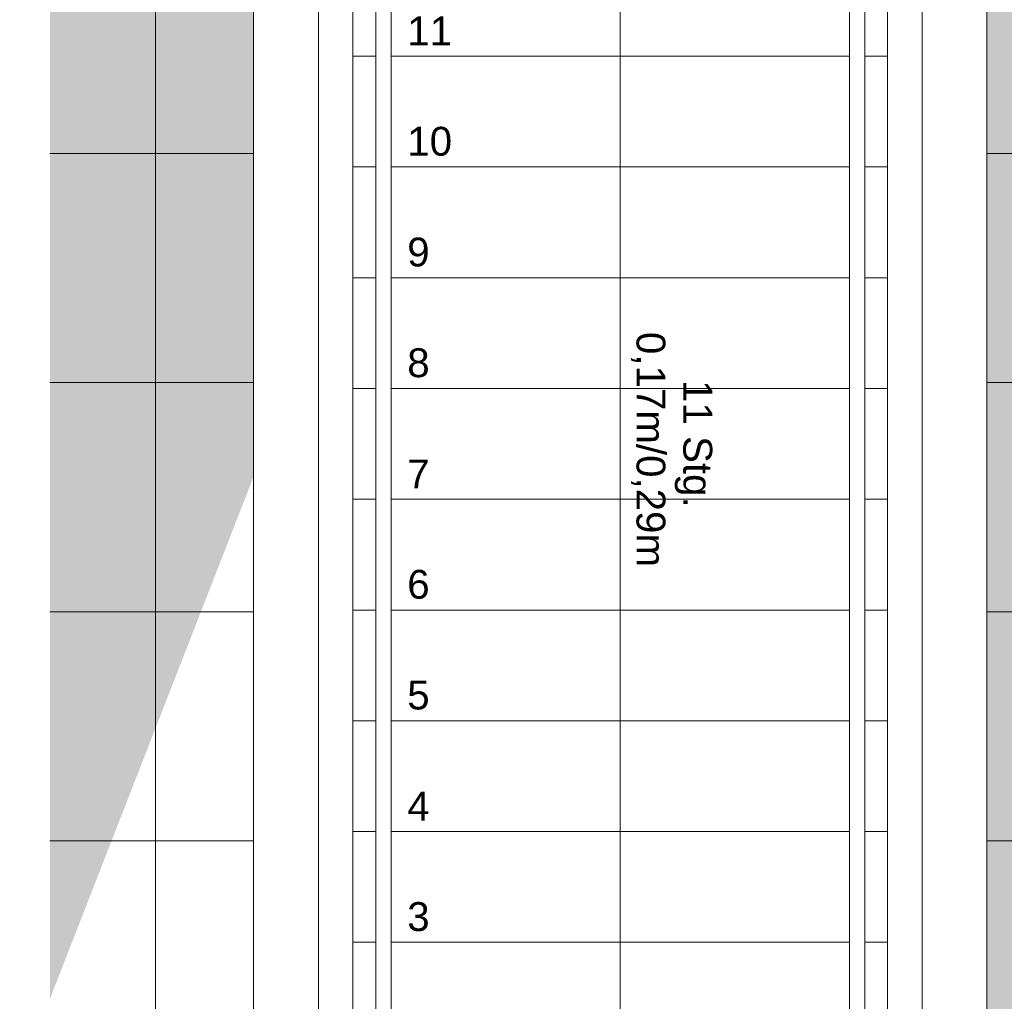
# Model space of a CAD drawing. Header units: metres. Extents: x -180 to 4, y -47 to 4.
# Tile 184 of 256: x -74.15 to -71.58, y -31.16 to -28.59. Entities that reach past the tile are written whole.
import ezdxf

# ---------------------------------------------------------------- set-up
doc = ezdxf.new("R2010")
doc.units = ezdxf.units.M
doc.header["$LTSCALE"] = 0.05
doc.header["$PDMODE"] = 1
doc.header["$PDSIZE"] = -2
for name, pattern in [('9201', [3, 2, -1]), ('Dash Style-1', [1.999894, 0.999947, -0.999947]), ('ISO-02 Strichlinie', [3.81, 3.048, -0.762]), ('Linienart-1', [2.116328, 1.058164, -1.058164])]:
    doc.linetypes.add(name, pattern=pattern)
doc.layers.get('0').update_dxf_attribs({"lineweight": 25})
for name, color, linetype, lineweight, true_color in [('30 -35 Decken- 11 Bodendurchbruch', 7, 'Continuous', 15, 0x599559), ('30 -35 Decken- 2.2 Treppen Außen', 7, 'Continuous', 9, 0x009999), ('30 -36 Dächer- 3 Dachbeläge', 7, 'Continuous', 15, 0x9999ff), ('70 -72 Beschriftung- 7 Detailverweise', 7, 'Continuous', 9, 0x00dd00), ('70 -76 Bemaßung- 2 Allgemein', 7, 'Continuous', 5, 0x6666cc)]:
    doc.layers.add(name, color=color, linetype=linetype, lineweight=lineweight, true_color=true_color)
doc.layers.add('60- 61 allgemeine Ausstattung- 4 Terrassen', color=7, linetype='Continuous', lineweight=9)
doc.layers.add('Keine', color=7, linetype='Continuous', lineweight=9)
doc.styles.add('Arial', font='arial.ttf')
doc.dimstyles.new('k+k_klein', dxfattribs={"dimtxt": 0.075516, "dimasz": 0.05302, "dimexe": 0.05, "dimexo": 0.15, "dimgap": 0.005, "dimtad": 1, "dimdec": 3, "dimtxsty": 'Arial', "dimblk": 'VW_SLASH-2', "dimblk1": 'VW_SLASH-2', "dimblk2": 'VW_SLASH-2', "dimcen": 0, "dimdle": 0.025, "dimadec": 3, "dimazin": 0, "dimtfac": 0.75, "dimtdec": 3, "dimtix": 1, "dimtmove": 0, "dimatfit": 0, "dimldrblk": 'VW_FILLEDARROW', "dimfxl": 0.1, "dimfxlon": 1, "dimfrac": 2, "dimtolj": 1, "dimarcsym": 0})

# ---------------------------------------------------------------- blocks, each defined once
blk = doc.blocks.new('Gruppe-365')
at = {"color": 255, "lineweight": 9}
blk.add_wipeout([(-29.2882, -0.277), (-29.2882, -0.732), (-33.136, -0.732), (-33.136, -11.472), (-29.2882, -11.472), (-29.2882, -25.8641), (-49.636, -25.8641), (-49.636, -30.912), (-29.2882, -30.912), (-29.2882, -31.367), (-50.091, -31.367), (-50.091, -20.117), (-74.501, -20.117), (-74.501, -31.367), (-74.6216, -31.367), (-74.6216, -13.7471), (-51.971, -13.7471), (-51.971, -10.572), (-50.206, -10.572), (-50.206, -8.842), (-51.131, -8.842), (-51.131, -6.592), (-50.206, -6.592), (-50.206, -0.732), (-74.6216, -0.732), (-74.6216, -0.277), (-49.751, -0.277), (-49.751, -11.527), (-33.591, -11.527), (-33.591, -0.277)], dxfattribs=at).dxf.layer = '30 -36 Dächer- 3 Dachbeläge'
blk = doc.blocks.new('Gruppe-1384')
at = {"layer": '60- 61 allgemeine Ausstattung- 4 Terrassen', "linetype": 'Continuous', "lineweight": 0, "transparency": 33554470}
blk.add_hatch(color=7, dxfattribs=at).paths.add_polyline_path([(-70.18586803, -23.19363476), (-70.18586803, -20.54404198), (-71.62099996, -20.54404198), (-71.62099996, -31.58904198), (-70.60684054, -29.2611696), (-70.60684054, -26.01695237)])
at = {"layer": '60- 61 allgemeine Ausstattung- 4 Terrassen', "linetype": 'Continuous', "lineweight": 9, "transparency": 33554534}
h = blk.add_hatch(dxfattribs=at)
h.set_pattern_fill('Platte 60_60 SRF-2', style=0, pattern_type=2)
h.set_pattern_definition([(90, (-69.5985, -37.34404), (-0.6, 7e-17), []), (0, (-69.5985, -37.34404), (0, 0.6), [])])
h.paths.add_polyline_path([(-71.62099996, -31.58904198), (-73.54099996, -31.58904198), (-73.54099996, -27.91704198), (-74.07399996, -27.91704198), (-74.07399996, -31.79405198), (-74.92599996, -31.79405198), (-74.92599996, -37.35704198), (-75.37999996, -37.35704198), (-75.37999996, -39.23704198), (-74.92599996, -39.23704198), (-74.92599996, -39.70204198), (-49.66599996, -39.70204198), (-49.66599996, -31.79405198), (-50.5179853, -31.79405198), (-50.5179853, -27.95704198), (-69.22599996, -27.95704198), (-69.22599996, -27.69210308), (-71.62099996, -27.69454198)])
h.paths.add_polyline_path([(-69.59849996, -37.34404198), (-69.59849996, -29.54404198), (-63.59849996, -29.54404198), (-63.59849996, -37.34404198)])
blk = doc.blocks.new('Gruppe-1709')
at = {"color": 255, "lineweight": 5}
blk.add_wipeout([(-71.881, -31.299), (-71.881, -31.009), (-73.281, -31.009), (-73.281, -31.299)], dxfattribs=at).dxf.layer = '30 -35 Decken- 2.2 Treppen Außen'
blk.add_wipeout([(-71.881, -31.009), (-71.881, -30.719), (-73.281, -30.719), (-73.281, -31.009)], dxfattribs=at).dxf.layer = '30 -35 Decken- 2.2 Treppen Außen'
blk.add_wipeout([(-71.881, -30.719), (-71.881, -30.429), (-73.281, -30.429), (-73.281, -30.719)], dxfattribs=at).dxf.layer = '30 -35 Decken- 2.2 Treppen Außen'
blk.add_wipeout([(-71.881, -30.429), (-71.881, -30.139), (-73.281, -30.139), (-73.281, -30.429)], dxfattribs=at).dxf.layer = '30 -35 Decken- 2.2 Treppen Außen'
blk.add_wipeout([(-71.881, -30.139), (-71.881, -29.849), (-73.281, -29.849), (-73.281, -30.139)], dxfattribs=at).dxf.layer = '30 -35 Decken- 2.2 Treppen Außen'
blk.add_wipeout([(-71.881, -29.849), (-71.881, -29.559), (-73.281, -29.559), (-73.281, -29.849)], dxfattribs=at).dxf.layer = '30 -35 Decken- 2.2 Treppen Außen'
blk.add_wipeout([(-71.881, -29.559), (-71.881, -29.269), (-73.281, -29.269), (-73.281, -29.559)], dxfattribs=at).dxf.layer = '30 -35 Decken- 2.2 Treppen Außen'
blk.add_wipeout([(-71.881, -29.269), (-71.881, -28.979), (-73.281, -28.979), (-73.281, -29.269)], dxfattribs=at).dxf.layer = '30 -35 Decken- 2.2 Treppen Außen'
blk.add_wipeout([(-71.881, -28.979), (-71.881, -28.689), (-73.281, -28.689), (-73.281, -28.979)], dxfattribs=at).dxf.layer = '30 -35 Decken- 2.2 Treppen Außen'
blk = doc.blocks.new('Gruppe-1710')
at = {"color": 255, "lineweight": 5}
blk.add_wipeout([(-71.881, -28.689), (-71.881, -26.315), (-73.281, -26.315), (-73.281, -28.689)], dxfattribs=at).dxf.layer = '30 -35 Decken- 2.2 Treppen Außen'
blk = doc.blocks.new('Gruppe-1712')
at = {"layer": '30 -35 Decken- 2.2 Treppen Außen'}
for p, q in [((-71.881, -28.979), (-73.281, -28.979)), ((-71.881, -29.269), (-73.281, -29.269)), ((-71.881, -29.559), (-73.281, -29.559)), ((-71.881, -29.849), (-73.281, -29.849)), ((-71.881, -30.139), (-73.281, -30.139)), ((-71.881, -30.429), (-73.281, -30.429)), ((-71.881, -30.719), (-73.281, -30.719)), ((-71.881, -31.009), (-73.281, -31.009))]:
    blk.add_line(p, q, dxfattribs=at)
at = {"layer": '30 -35 Decken- 2.2 Treppen Außen', "flags": 128}
for points in [[(-73.281, -28.979), (-73.281, -28.689)], [(-71.881, -28.979), (-71.881, -28.689)], [(-73.281, -29.269), (-73.281, -28.979)], [(-71.881, -29.269), (-71.881, -28.979)], [(-73.281, -29.559), (-73.281, -29.269)], [(-71.881, -29.559), (-71.881, -29.269)], [(-73.281, -29.849), (-73.281, -29.559)], [(-71.881, -29.849), (-71.881, -29.559)], [(-73.281, -30.139), (-73.281, -29.849)], [(-71.881, -30.139), (-71.881, -29.849)], [(-73.281, -30.429), (-73.281, -30.139)], [(-71.881, -30.429), (-71.881, -30.139)], [(-73.281, -30.719), (-73.281, -30.429)], [(-71.881, -30.719), (-71.881, -30.429)], [(-73.281, -31.009), (-73.281, -30.719)], [(-71.881, -31.009), (-71.881, -30.719)], [(-73.281, -31.299), (-73.281, -31.009)], [(-71.881, -31.299), (-71.881, -31.009)]]:
    blk.add_lwpolyline(points, dxfattribs=at)
blk = doc.blocks.new('Gruppe-1713')
at = {"layer": '30 -35 Decken- 2.2 Treppen Außen'}
blk.add_line((-71.881, -28.689), (-73.281, -28.689), dxfattribs=at)
at = {"layer": '30 -35 Decken- 2.2 Treppen Außen', "flags": 128}
for points in [[(-73.281, -28.689), (-73.281, -26.315)], [(-71.881, -28.689), (-71.881, -26.315)]]:
    blk.add_lwpolyline(points, dxfattribs=at)
blk = doc.blocks.new('Gruppe-1715')
at = {"layer": '30 -35 Decken- 2.2 Treppen Außen', "flags": 128}
blk.add_lwpolyline([(-72.581, -31.589), (-72.581, -23.415)], dxfattribs=at)
blk = doc.blocks.new('Gruppe-1716')
at = {"color": 255}
for points in [[(-73.541, -23.415), (-73.541, -31.589), (-73.281, -31.589), (-73.281, -23.415)], [(-71.881, -23.415), (-71.881, -31.589), (-71.621, -31.589), (-71.621, -23.415)]]:
    blk.add_wipeout(points, dxfattribs=at).dxf.layer = '30 -35 Decken- 2.2 Treppen Außen'
at = {"layer": '30 -35 Decken- 2.2 Treppen Außen', "flags": 128}
for points in [[(-73.541, -23.415), (-73.541, -31.589), (-73.281, -31.589), (-73.281, -23.415)], [(-71.881, -23.415), (-71.881, -31.589), (-71.621, -31.589), (-71.621, -23.415)]]:
    blk.add_lwpolyline(points, close=True, dxfattribs=at)
blk = doc.blocks.new('Gruppe-1717')
at = {"color": 255}
blk.add_wipeout([(-73.181, -31.589), (-73.181, -23.415), (-73.221, -23.415), (-73.221, -31.589)], dxfattribs=at).dxf.layer = '30 -35 Decken- 2.2 Treppen Außen'
at = {"layer": '30 -35 Decken- 2.2 Treppen Außen', "flags": 128}
blk.add_lwpolyline([(-73.181, -31.589), (-73.181, -23.415), (-73.221, -23.415), (-73.221, -31.589)], close=True, dxfattribs=at)
blk = doc.blocks.new('Gruppe-1718')
at = {"color": 255}
blk.add_wipeout([(-73.281, -31.589), (-73.281, -23.415), (-73.371, -23.415), (-73.371, -31.589)], dxfattribs=at).dxf.layer = '30 -35 Decken- 2.2 Treppen Außen'
at = {"layer": '30 -35 Decken- 2.2 Treppen Außen', "flags": 128}
blk.add_lwpolyline([(-73.281, -31.589), (-73.281, -23.415), (-73.371, -23.415), (-73.371, -31.589)], close=True, dxfattribs=at)
blk = doc.blocks.new('Gruppe-1719')
at = {"color": 255}
blk.add_wipeout([(-71.981, -31.589), (-71.981, -23.415), (-71.941, -23.415), (-71.941, -31.589)], dxfattribs=at).dxf.layer = '30 -35 Decken- 2.2 Treppen Außen'
at = {"layer": '30 -35 Decken- 2.2 Treppen Außen', "flags": 128}
blk.add_lwpolyline([(-71.981, -31.589), (-71.981, -23.415), (-71.941, -23.415), (-71.941, -31.589)], close=True, dxfattribs=at)
blk = doc.blocks.new('Gruppe-1720')
at = {"color": 255}
blk.add_wipeout([(-71.881, -31.589), (-71.881, -23.415), (-71.791, -23.415), (-71.791, -31.589)], dxfattribs=at).dxf.layer = '30 -35 Decken- 2.2 Treppen Außen'
at = {"layer": '30 -35 Decken- 2.2 Treppen Außen', "flags": 128}
blk.add_lwpolyline([(-71.881, -31.589), (-71.881, -23.415), (-71.791, -23.415), (-71.791, -31.589)], close=True, dxfattribs=at)
blk = doc.blocks.new('Gruppe-1721')
at = {"layer": '30 -35 Decken- 2.2 Treppen Außen', "insert": (-72.5525, -29.704), "char_height": 0.075516, "attachment_point": 8, "rotation": 270.001, "line_spacing_factor": 0.973705, "style": 'Arial'}
blk.add_mtext('11 Stg.\\P 0,17m/0,29m', dxfattribs=at)
blk = doc.blocks.new('Gruppe-1723')
at = {"layer": '30 -35 Decken- 2.2 Treppen Außen', "attachment_point": 9, "rotation": 0.001, "line_spacing_factor": 0.973705, "style": 'Arial'}
for s, insert, char_height in [('11', (-73.0212, -28.6605), 0.07552), ('10', (-73.0212, -28.9505), 0.07552), ('9', (-73.08, -29.2405), 0.0755), ('8', (-73.08, -29.5305), 0.0755), ('7', (-73.08, -29.8205), 0.0755), ('6', (-73.08, -30.1105), 0.0755), ('5', (-73.08, -30.4005), 0.0755), ('4', (-73.08, -30.6905), 0.0755), ('3', (-73.08, -30.9805), 0.0755)]:
    blk.add_mtext(s, dxfattribs=dict(at, insert=insert, char_height=char_height))
blk = doc.blocks.new('Gruppe-1724')
at = {"layer": '30 -35 Decken- 2.2 Treppen Außen'}
blk.add_blockref('Gruppe-1709', (0, 0), dxfattribs=at)
blk.add_blockref('Gruppe-1710', (0, 0), dxfattribs=at)
for name in ['Gruppe-1715', 'Gruppe-1713', 'Gruppe-1712']:
    blk.add_blockref(name, (0, 0), dxfattribs=at)
blk.add_blockref('Gruppe-1716', (0, 0), dxfattribs=at)
for name in ['Gruppe-1723', 'Gruppe-1718', 'Gruppe-1717', 'Gruppe-1719', 'Gruppe-1720', 'Gruppe-1721']:
    blk.add_blockref(name, (0, 0), dxfattribs=at)
blk = doc.blocks.new('Gruppe-1725')
at = {"layer": '30 -35 Decken- 2.2 Treppen Außen', "color": 7, "transparency": 33554687}
blk.add_blockref('Gruppe-1724', (0, 0), dxfattribs=at)
blk = doc.blocks.new('Gruppe-1726')
at = {"layer": '30 -35 Decken- 2.2 Treppen Außen', "color": 7, "transparency": 33554687}
blk.add_blockref('Gruppe-1725', (0, 0), dxfattribs=at)
at = {"layer": '30 -35 Decken- 2.2 Treppen Außen', "color": 0, "flags": 1}
for tag in ['prm0_value', 'prm1_value', 'prm2_value', 'prm3_value', 'prm4_value', 'prm5_value', 'prm6_value', 'prm7_value', 'prm8_value', 'IFC_UUID', 'instanceID', 'prm0_name', 'prm0_type', 'prm1_name', 'prm1_type', 'prm2_name', 'prm2_type', 'prm3_name', 'prm3_type', 'prm4_name', 'prm4_type', 'prm5_name', 'prm5_type', 'prm6_name', 'prm6_type', 'prm7_name', 'prm7_type', 'prm8_name', 'prm8_type']:
    blk.add_attdef(tag, (-73.541, -31.589), '', height=0.00018, dxfattribs=at)
blk = doc.blocks.new('_Dach_2D (2D)')
at = {"layer": '30 -35 Decken- 11 Bodendurchbruch', "color": 7}
blk.add_blockref('Gruppe-365', (0, 0), dxfattribs=at)
at = {"layer": '60- 61 allgemeine Ausstattung- 4 Terrassen', "color": 7}
blk.add_blockref('Gruppe-1384', (0, 0), dxfattribs=at)
at = {"layer": '30 -35 Decken- 2.2 Treppen Außen', "transparency": 33554687}
blk.add_blockref('Gruppe-1726', (0, 0), dxfattribs=at)
at = {"layer": '60- 61 allgemeine Ausstattung- 4 Terrassen', "linetype": 'Continuous', "lineweight": 0, "transparency": 33554470}
blk.add_hatch(color=7, dxfattribs=at).paths.add_polyline_path([(-73.25599996, -20.54404198), (-73.25599996, -20.54404198), (-74.07399996, -20.54404198), (-74.07399996, -22.69704198), (-74.07399996, -22.69704198), (-74.07399996, -31.15704698), (-73.54099996, -29.78998768), (-73.54099996, -28.76125062), (-71.62099996, -29.19683335), (-71.62099996, -20.54404198)])
blk = doc.blocks.new('VW_SLASH-2')
at = {"color": 0, "linetype": 'ByBlock', "lineweight": -2, "transparency": 16777216}
blk.add_line((0.472, 0), (-1, 0), dxfattribs=at)
at = {"color": 0, "lineweight": 5, "transparency": 16777216, "flags": 128}
blk.add_lwpolyline([(0.5, 0.5), (-0.5, -0.5)], dxfattribs=at)
blk = doc.blocks.new('*D2266')
at = {"layer": '70 -76 Bemaßung- 2 Allgemein', "color": 0, "lineweight": -2}
for p, q in [((-74.671, -44.672), (-74.671, -44.822)), ((-74.074, -44.672), (-74.074, -44.822)), ((-74.127, -44.772), (-74.618, -44.772))]:
    blk.add_line(p, q, dxfattribs=at)
at = {"layer": 'Defpoints', "color": 0}
for p in [(-74.074, -31.157), (-74.671, -31.197), (-74.671, -44.772)]:
    blk.add_point(p, dxfattribs=at)
at = {"layer": '70 -76 Bemaßung- 2 Allgemein', "color": 0, "lineweight": -2, "xscale": 0.05302001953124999, "yscale": 0.05302001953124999, "zscale": 0.05302001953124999, "rotation": 180}
blk.add_blockref('VW_SLASH-2', (-74.671, -44.772), dxfattribs=at)
at = {"layer": '70 -76 Bemaßung- 2 Allgemein', "color": 0, "lineweight": -2, "xscale": 0.05302001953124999, "yscale": 0.05302001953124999, "zscale": 0.05302001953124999}
blk.add_blockref('VW_SLASH-2', (-74.074, -44.772), dxfattribs=at)
at = {"layer": '70 -76 Bemaßung- 2 Allgemein', "color": 0, "insert": (-74.3725, -44.6997), "char_height": 0.100689, "attachment_point": 5, "style": 'Arial'}
blk.add_mtext('\\A1;59\\S7^ ;', dxfattribs=at)
blk = doc.blocks.new('VW_FILLEDARROW')
at = {"linetype": 'Continuous', "lineweight": 0, "transparency": 16777216}
blk.add_hatch(color=0, dxfattribs=at).paths.add_polyline_path([(-2.829, 0.758), (0, 0), (-2.829, -0.758)])
at = {"color": 0, "lineweight": 5, "transparency": 16777216, "flags": 128}
blk.add_lwpolyline([(-2.829, 0.758), (0, 0), (-2.829, -0.758)], close=True, dxfattribs=at)
blk = doc.blocks.new('*D2267')
at = {"layer": '70 -76 Bemaßung- 2 Allgemein', "color": 0, "lineweight": -2}
for p, q in [((-74.074, -44.672), (-74.074, -44.822)), ((-50.518, -44.672), (-50.518, -44.822)), ((-50.571, -44.772), (-74.021, -44.772))]:
    blk.add_line(p, q, dxfattribs=at)
at = {"layer": 'Defpoints', "color": 0}
for p in [(-50.518, -31.0097), (-74.074, -31.157), (-74.074, -44.772)]:
    blk.add_point(p, dxfattribs=at)
at = {"layer": '70 -76 Bemaßung- 2 Allgemein', "color": 0, "lineweight": -2, "xscale": 0.05302001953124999, "yscale": 0.05302001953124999, "zscale": 0.05302001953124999, "rotation": 180}
blk.add_blockref('VW_SLASH-2', (-74.074, -44.772), dxfattribs=at)
at = {"layer": '70 -76 Bemaßung- 2 Allgemein', "color": 0, "lineweight": -2, "xscale": 0.05302001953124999, "yscale": 0.05302001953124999, "zscale": 0.05302001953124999}
blk.add_blockref('VW_SLASH-2', (-50.518, -44.772), dxfattribs=at)
at = {"layer": '70 -76 Bemaßung- 2 Allgemein', "color": 0, "insert": (-62.296, -44.6889), "char_height": 0.100689, "attachment_point": 5, "style": 'Arial'}
blk.add_mtext('\\A1;23,55\\S6^ ;', dxfattribs=at)
blk = doc.blocks.new('Gruppe-2400')
at = {"color": 255, "linetype": '9201', "lineweight": 5, "transparency": 33554508}
blk.add_wipeout([(-71.8988, -30.139), (-71.881, -30.1428), (-71.881, -30.139)], dxfattribs=at).dxf.layer = '30 -35 Decken- 2.2 Treppen Außen'
blk.add_wipeout([(-73.2632, -29.849), (-71.8988, -30.139), (-71.881, -30.139), (-71.881, -29.849)], dxfattribs=at).dxf.layer = '30 -35 Decken- 2.2 Treppen Außen'
blk.add_wipeout([(-73.281, -29.559), (-73.281, -29.8453), (-73.2632, -29.849), (-71.881, -29.849), (-71.881, -29.559)], dxfattribs=at).dxf.layer = '30 -35 Decken- 2.2 Treppen Außen'
blk.add_wipeout([(-71.881, -29.559), (-71.881, -29.269), (-73.281, -29.269), (-73.281, -29.559)], dxfattribs=at).dxf.layer = '30 -35 Decken- 2.2 Treppen Außen'
blk.add_wipeout([(-71.881, -29.269), (-71.881, -28.979), (-73.281, -28.979), (-73.281, -29.269)], dxfattribs=at).dxf.layer = '30 -35 Decken- 2.2 Treppen Außen'
blk.add_wipeout([(-71.881, -28.979), (-71.881, -28.689), (-73.281, -28.689), (-73.281, -28.979)], dxfattribs=at).dxf.layer = '30 -35 Decken- 2.2 Treppen Außen'
blk = doc.blocks.new('Gruppe-2401')
at = {"color": 255, "linetype": '9201', "lineweight": 5, "transparency": 33554508}
blk.add_wipeout([(-71.881, -28.689), (-71.881, -26.315), (-73.281, -26.315), (-73.281, -28.689)], dxfattribs=at).dxf.layer = '30 -35 Decken- 2.2 Treppen Außen'
blk = doc.blocks.new('Gruppe-2403')
at = {"color": 255, "lineweight": 5}
blk.add_wipeout([(-71.881, -31.589), (-71.881, -31.299), (-73.281, -31.299), (-73.281, -31.589)], dxfattribs=at).dxf.layer = '30 -35 Decken- 2.2 Treppen Außen'
blk.add_wipeout([(-71.881, -31.299), (-71.881, -31.009), (-73.281, -31.009), (-73.281, -31.299)], dxfattribs=at).dxf.layer = '30 -35 Decken- 2.2 Treppen Außen'
blk.add_wipeout([(-71.881, -31.009), (-71.881, -30.719), (-73.281, -30.719), (-73.281, -31.009)], dxfattribs=at).dxf.layer = '30 -35 Decken- 2.2 Treppen Außen'
blk.add_wipeout([(-71.881, -30.719), (-71.881, -30.429), (-73.281, -30.429), (-73.281, -30.719)], dxfattribs=at).dxf.layer = '30 -35 Decken- 2.2 Treppen Außen'
blk.add_wipeout([(-71.881, -30.429), (-71.881, -30.1428), (-71.8988, -30.139), (-73.281, -30.139), (-73.281, -30.429)], dxfattribs=at).dxf.layer = '30 -35 Decken- 2.2 Treppen Außen'
blk.add_wipeout([(-71.8988, -30.139), (-73.2632, -29.849), (-73.281, -29.849), (-73.281, -30.139)], dxfattribs=at).dxf.layer = '30 -35 Decken- 2.2 Treppen Außen'
blk.add_wipeout([(-73.2632, -29.849), (-73.281, -29.8453), (-73.281, -29.849)], dxfattribs=at).dxf.layer = '30 -35 Decken- 2.2 Treppen Außen'
blk = doc.blocks.new('Gruppe-2404')
at = {"layer": '30 -35 Decken- 2.2 Treppen Außen', "linetype": '9201', "lineweight": 9, "transparency": 33554508}
for p, q in [((-71.881, -28.979), (-73.281, -28.979)), ((-71.881, -29.269), (-73.281, -29.269)), ((-71.881, -29.559), (-73.281, -29.559)), ((-71.881, -29.559), (-73.281, -29.559)), ((-71.881, -29.849), (-73.2632, -29.849)), ((-71.881, -30.139), (-71.8988, -30.139))]:
    blk.add_line(p, q, dxfattribs=at)
at = {"layer": '30 -35 Decken- 2.2 Treppen Außen', "linetype": '9201', "lineweight": 9, "transparency": 33554508, "flags": 128}
for points in [[(-73.281, -28.979), (-73.281, -28.689)], [(-71.881, -28.979), (-71.881, -28.689)], [(-73.281, -29.269), (-73.281, -28.979)], [(-71.881, -29.269), (-71.881, -28.979)], [(-73.281, -29.559), (-73.281, -29.269)], [(-71.881, -29.559), (-71.881, -29.269)], [(-73.281, -29.559), (-73.281, -29.8453)], [(-71.881, -29.849), (-71.881, -29.559)], [(-71.881, -30.139), (-71.881, -29.849)], [(-71.881, -30.1428), (-71.881, -30.139)]]:
    blk.add_lwpolyline(points, dxfattribs=at)
blk = doc.blocks.new('Gruppe-2405')
at = {"layer": '30 -35 Decken- 2.2 Treppen Außen', "linetype": '9201', "lineweight": 9, "transparency": 33554508}
blk.add_line((-71.881, -28.689), (-73.281, -28.689), dxfattribs=at)
at = {"layer": '30 -35 Decken- 2.2 Treppen Außen', "linetype": '9201', "lineweight": 9, "transparency": 33554508, "flags": 128}
for points in [[(-73.281, -28.689), (-73.281, -26.315)], [(-71.881, -28.689), (-71.881, -26.315)]]:
    blk.add_lwpolyline(points, dxfattribs=at)
blk = doc.blocks.new('Gruppe-2407')
at = {"layer": '30 -35 Decken- 2.2 Treppen Außen'}
for p, q in [((-73.2632, -29.849), (-73.281, -29.849)), ((-71.8988, -30.139), (-73.281, -30.139)), ((-73.281, -30.429), (-71.881, -30.429)), ((-71.881, -30.719), (-73.281, -30.719)), ((-71.881, -31.009), (-73.281, -31.009)), ((-71.881, -31.299), (-73.281, -31.299)), ((-71.881, -31.589), (-73.281, -31.589))]:
    blk.add_line(p, q, dxfattribs=at)
at = {"layer": '30 -35 Decken- 2.2 Treppen Außen', "flags": 128}
for points in [[(-73.281, -29.8453), (-73.281, -29.849)], [(-73.281, -29.849), (-73.281, -30.139)], [(-73.281, -30.139), (-73.281, -30.429)], [(-71.881, -30.429), (-71.881, -30.1428)], [(-73.281, -30.719), (-73.281, -30.429)], [(-71.881, -30.719), (-71.881, -30.429)], [(-73.281, -31.009), (-73.281, -30.719)], [(-71.881, -31.009), (-71.881, -30.719)], [(-73.281, -31.299), (-73.281, -31.009)], [(-71.881, -31.299), (-71.881, -31.009)], [(-73.281, -31.589), (-73.281, -31.299)], [(-71.881, -31.589), (-71.881, -31.299)]]:
    blk.add_lwpolyline(points, dxfattribs=at)
blk = doc.blocks.new('Gruppe-2408')
at = {"layer": '30 -35 Decken- 2.2 Treppen Außen', "flags": 128}
blk.add_lwpolyline([(-72.581, -31.589), (-72.581, -29.994)], dxfattribs=at)
blk = doc.blocks.new('Gruppe-2409')
at = {"layer": '30 -35 Decken- 2.2 Treppen Außen', "linetype": 'ISO-02 Strichlinie', "lineweight": 9, "transparency": 33554508, "flags": 128}
blk.add_lwpolyline([(-72.581, -29.994), (-72.581, -23.415)], dxfattribs=at)
blk = doc.blocks.new('Gruppe-2410')
at = {"color": 255}
for points in [[(-73.541, -29.79), (-73.541, -31.589), (-73.281, -31.589), (-73.281, -29.8453)], [(-71.881, -30.1428), (-71.881, -31.589), (-71.621, -31.589), (-71.621, -30.1981)]]:
    blk.add_wipeout(points, dxfattribs=at).dxf.layer = '30 -35 Decken- 2.2 Treppen Außen'
at = {"layer": '30 -35 Decken- 2.2 Treppen Außen', "flags": 128}
for points in [[(-73.541, -29.79), (-73.541, -31.589), (-73.281, -31.589), (-73.281, -29.8453)], [(-71.881, -30.1428), (-71.881, -31.589), (-71.621, -31.589), (-71.621, -30.1981)]]:
    blk.add_lwpolyline(points, dxfattribs=at)
blk = doc.blocks.new('Gruppe-2411')
at = {"layer": '30 -35 Decken- 2.2 Treppen Außen', "linetype": 'Dash Style-1', "lineweight": 9, "transparency": 33554508, "flags": 128}
for points in [[(-73.281, -29.8453), (-73.281, -23.415), (-73.541, -23.415), (-73.541, -29.79)], [(-71.621, -30.1981), (-71.621, -23.415), (-71.881, -23.415), (-71.881, -30.1428)]]:
    blk.add_lwpolyline(points, dxfattribs=at)
blk = doc.blocks.new('Gruppe-2412')
at = {"color": 255}
blk.add_wipeout([(-73.181, -29.8665), (-73.181, -31.589), (-73.221, -31.589), (-73.221, -29.858)], dxfattribs=at).dxf.layer = '30 -35 Decken- 2.2 Treppen Außen'
at = {"layer": '30 -35 Decken- 2.2 Treppen Außen', "flags": 128}
blk.add_lwpolyline([(-73.181, -29.8665), (-73.181, -31.589), (-73.221, -31.589), (-73.221, -29.858)], dxfattribs=at)
blk = doc.blocks.new('Gruppe-2413')
at = {"color": 255, "linetype": 'Linienart-1'}
blk.add_wipeout([(-73.221, -29.858), (-73.221, -23.415), (-73.181, -23.415), (-73.181, -29.8665)], dxfattribs=at).dxf.layer = '30 -35 Decken- 2.2 Treppen Außen'
at = {"layer": '30 -35 Decken- 2.2 Treppen Außen', "linetype": 'Linienart-1', "flags": 128}
blk.add_lwpolyline([(-73.221, -29.858), (-73.221, -23.415), (-73.181, -23.415), (-73.181, -29.8665)], dxfattribs=at)
blk = doc.blocks.new('Gruppe-2414')
at = {"color": 255}
blk.add_wipeout([(-73.281, -29.8453), (-73.281, -31.589), (-73.371, -31.589), (-73.371, -29.8261)], dxfattribs=at).dxf.layer = '30 -35 Decken- 2.2 Treppen Außen'
at = {"layer": '30 -35 Decken- 2.2 Treppen Außen', "flags": 128}
blk.add_lwpolyline([(-73.281, -29.8453), (-73.281, -31.589), (-73.371, -31.589), (-73.371, -29.8261)], dxfattribs=at)
blk = doc.blocks.new('Gruppe-2415')
at = {"color": 255, "linetype": 'Linienart-1'}
blk.add_wipeout([(-73.371, -29.8261), (-73.371, -23.415), (-73.281, -23.415), (-73.281, -29.8453)], dxfattribs=at).dxf.layer = '30 -35 Decken- 2.2 Treppen Außen'
at = {"layer": '30 -35 Decken- 2.2 Treppen Außen', "linetype": 'Linienart-1', "flags": 128}
blk.add_lwpolyline([(-73.371, -29.8261), (-73.371, -23.415), (-73.281, -23.415), (-73.281, -29.8453)], dxfattribs=at)
blk = doc.blocks.new('Gruppe-2416')
at = {"color": 255}
blk.add_wipeout([(-71.981, -30.1216), (-71.981, -31.589), (-71.941, -31.589), (-71.941, -30.1301)], dxfattribs=at).dxf.layer = '30 -35 Decken- 2.2 Treppen Außen'
at = {"layer": '30 -35 Decken- 2.2 Treppen Außen', "flags": 128}
blk.add_lwpolyline([(-71.981, -30.1216), (-71.981, -31.589), (-71.941, -31.589), (-71.941, -30.1301)], dxfattribs=at)
blk = doc.blocks.new('Gruppe-2417')
at = {"color": 255, "linetype": 'Linienart-1'}
blk.add_wipeout([(-71.941, -30.1301), (-71.941, -23.415), (-71.981, -23.415), (-71.981, -30.1216)], dxfattribs=at).dxf.layer = '30 -35 Decken- 2.2 Treppen Außen'
at = {"layer": '30 -35 Decken- 2.2 Treppen Außen', "linetype": 'Linienart-1', "flags": 128}
blk.add_lwpolyline([(-71.941, -30.1301), (-71.941, -23.415), (-71.981, -23.415), (-71.981, -30.1216)], dxfattribs=at)
blk = doc.blocks.new('Gruppe-2418')
at = {"color": 255}
blk.add_wipeout([(-71.881, -30.1428), (-71.881, -31.589), (-71.791, -31.589), (-71.791, -30.162)], dxfattribs=at).dxf.layer = '30 -35 Decken- 2.2 Treppen Außen'
at = {"layer": '30 -35 Decken- 2.2 Treppen Außen', "flags": 128}
blk.add_lwpolyline([(-71.881, -30.1428), (-71.881, -31.589), (-71.791, -31.589), (-71.791, -30.162)], dxfattribs=at)
blk = doc.blocks.new('Gruppe-2419')
at = {"color": 255, "linetype": 'Linienart-1'}
blk.add_wipeout([(-71.791, -30.162), (-71.791, -23.415), (-71.881, -23.415), (-71.881, -30.1428)], dxfattribs=at).dxf.layer = '30 -35 Decken- 2.2 Treppen Außen'
at = {"layer": '30 -35 Decken- 2.2 Treppen Außen', "linetype": 'Linienart-1', "flags": 128}
blk.add_lwpolyline([(-71.791, -30.162), (-71.791, -23.415), (-71.881, -23.415), (-71.881, -30.1428)], dxfattribs=at)
blk = doc.blocks.new('Gruppe-2421')
at = {"layer": '30 -35 Decken- 2.2 Treppen Außen'}
blk.add_line((-71.621, -30.1981), (-73.541, -29.79), dxfattribs=at)
blk = doc.blocks.new('Gruppe-2422')
at = {"layer": '30 -35 Decken- 2.2 Treppen Außen', "linetype": '9201'}
blk.add_line((-71.621, -30.1981), (-73.541, -29.79), dxfattribs=at)
blk = doc.blocks.new('Gruppe-2423')
at = {"layer": '30 -35 Decken- 2.2 Treppen Außen', "insert": (-72.5525, -29.704), "char_height": 0.075516, "attachment_point": 8, "rotation": 270.001, "line_spacing_factor": 0.973705, "style": 'Arial'}
blk.add_mtext('11 Stg.\\P 0,17m/0,29m', dxfattribs=at)
blk = doc.blocks.new('Gruppe-2425')
at = {"layer": '30 -35 Decken- 2.2 Treppen Außen', "attachment_point": 9, "rotation": 0.001, "line_spacing_factor": 0.973705, "style": 'Arial'}
for s, insert, char_height in [('11', (-73.0212, -28.6605), 0.07552), ('10', (-73.0212, -28.9505), 0.07552), ('9', (-73.08, -29.2405), 0.0755), ('8', (-73.08, -29.5305), 0.0755), ('7', (-73.08, -29.8205), 0.0755), ('6', (-73.08, -30.1105), 0.0755), ('5', (-73.08, -30.4005), 0.0755), ('4', (-73.08, -30.6905), 0.0755), ('3', (-73.08, -30.9805), 0.0755)]:
    blk.add_mtext(s, dxfattribs=dict(at, insert=insert, char_height=char_height))
blk = doc.blocks.new('Gruppe-2426')
at = {"layer": '30 -35 Decken- 2.2 Treppen Außen', "transparency": 33554508}
blk.add_blockref('Gruppe-2400', (0, 0), dxfattribs=at)
blk.add_blockref('Gruppe-2401', (0, 0), dxfattribs=at)
at = {"layer": '30 -35 Decken- 2.2 Treppen Außen'}
blk.add_blockref('Gruppe-2403', (0, 0), dxfattribs=at)
at = {"layer": '30 -35 Decken- 2.2 Treppen Außen', "transparency": 33554508}
for name in ['Gruppe-2409', 'Gruppe-2405', 'Gruppe-2404']:
    blk.add_blockref(name, (0, 0), dxfattribs=at)
at = {"layer": '30 -35 Decken- 2.2 Treppen Außen'}
for name in ['Gruppe-2407', 'Gruppe-2408']:
    blk.add_blockref(name, (0, 0), dxfattribs=at)
blk.add_blockref('Gruppe-2410', (0, 0), dxfattribs=at)
for name in ['Gruppe-2425', 'Gruppe-2423']:
    blk.add_blockref(name, (0, 0), dxfattribs=at)
at = {"layer": '30 -35 Decken- 2.2 Treppen Außen', "transparency": 33554508}
blk.add_blockref('Gruppe-2411', (0, 0), dxfattribs=at)
at = {"layer": '30 -35 Decken- 2.2 Treppen Außen'}
for name in ['Gruppe-2414', 'Gruppe-2412', 'Gruppe-2416', 'Gruppe-2418']:
    blk.add_blockref(name, (0, 0), dxfattribs=at)
for name in ['Gruppe-2415', 'Gruppe-2413', 'Gruppe-2417', 'Gruppe-2419']:
    blk.add_blockref(name, (0, 0), dxfattribs=at)
for name in ['Gruppe-2421', 'Gruppe-2422']:
    blk.add_blockref(name, (0, 0), dxfattribs=at)
blk = doc.blocks.new('Gruppe-2427')
at = {"layer": '30 -35 Decken- 2.2 Treppen Außen', "color": 7, "transparency": 33554687}
blk.add_blockref('Gruppe-2426', (0, 0), dxfattribs=at)
blk = doc.blocks.new('Gruppe-2428')
at = {"layer": '30 -35 Decken- 2.2 Treppen Außen', "color": 7, "transparency": 33554687}
blk.add_blockref('Gruppe-2427', (0, 0), dxfattribs=at)
at = {"layer": '30 -35 Decken- 2.2 Treppen Außen', "color": 0, "flags": 1}
for tag in ['prm0_value', 'prm1_value', 'prm2_value', 'prm3_value', 'prm4_value', 'prm5_value', 'prm6_value', 'prm7_value', 'prm8_value', 'IFC_UUID', 'instanceID', 'prm0_name', 'prm0_type', 'prm1_name', 'prm1_type', 'prm2_name', 'prm2_type', 'prm3_name', 'prm3_type', 'prm4_name', 'prm4_type', 'prm5_name', 'prm5_type', 'prm6_name', 'prm6_type', 'prm7_name', 'prm7_type', 'prm8_name', 'prm8_type']:
    blk.add_attdef(tag, (-73.541, -31.589), '', height=0.00018, dxfattribs=at)
blk = doc.blocks.new('_02-OG2_Tragwerk (2D)')
at = {"layer": '30 -35 Decken- 2.2 Treppen Außen', "transparency": 33554687}
blk.add_blockref('Gruppe-2428', (0, 0), dxfattribs=at)
blk = doc.blocks.new('Gruppe-2501')
at = {"color": 255, "lineweight": 5}
blk.add_wipeout([(-71.881, -31.299), (-71.881, -31.009), (-73.281, -31.009), (-73.281, -31.299)], dxfattribs=at).dxf.layer = '30 -35 Decken- 2.2 Treppen Außen'
blk.add_wipeout([(-71.881, -31.009), (-71.881, -30.719), (-73.281, -30.719), (-73.281, -31.009)], dxfattribs=at).dxf.layer = '30 -35 Decken- 2.2 Treppen Außen'
blk.add_wipeout([(-71.881, -30.719), (-71.881, -30.429), (-73.281, -30.429), (-73.281, -30.719)], dxfattribs=at).dxf.layer = '30 -35 Decken- 2.2 Treppen Außen'
blk.add_wipeout([(-71.881, -30.429), (-71.881, -30.139), (-73.281, -30.139), (-73.281, -30.429)], dxfattribs=at).dxf.layer = '30 -35 Decken- 2.2 Treppen Außen'
blk.add_wipeout([(-71.881, -30.139), (-71.881, -29.849), (-73.281, -29.849), (-73.281, -30.139)], dxfattribs=at).dxf.layer = '30 -35 Decken- 2.2 Treppen Außen'
blk.add_wipeout([(-71.881, -29.849), (-71.881, -29.559), (-73.281, -29.559), (-73.281, -29.849)], dxfattribs=at).dxf.layer = '30 -35 Decken- 2.2 Treppen Außen'
blk.add_wipeout([(-71.881, -29.559), (-71.881, -29.269), (-73.281, -29.269), (-73.281, -29.559)], dxfattribs=at).dxf.layer = '30 -35 Decken- 2.2 Treppen Außen'
blk.add_wipeout([(-71.881, -29.269), (-71.881, -28.979), (-73.281, -28.979), (-73.281, -29.269)], dxfattribs=at).dxf.layer = '30 -35 Decken- 2.2 Treppen Außen'
blk.add_wipeout([(-71.881, -28.979), (-71.881, -28.689), (-73.281, -28.689), (-73.281, -28.979)], dxfattribs=at).dxf.layer = '30 -35 Decken- 2.2 Treppen Außen'
blk = doc.blocks.new('Gruppe-2502')
at = {"color": 255, "lineweight": 5}
blk.add_wipeout([(-71.881, -28.689), (-71.881, -26.315), (-73.281, -26.315), (-73.281, -28.689)], dxfattribs=at).dxf.layer = '30 -35 Decken- 2.2 Treppen Außen'
blk = doc.blocks.new('Gruppe-2504')
at = {"layer": '30 -35 Decken- 2.2 Treppen Außen'}
for p, q in [((-71.881, -28.979), (-73.281, -28.979)), ((-71.881, -29.269), (-73.281, -29.269)), ((-71.881, -29.559), (-73.281, -29.559)), ((-71.881, -29.849), (-73.281, -29.849)), ((-71.881, -30.139), (-73.281, -30.139)), ((-71.881, -30.429), (-73.281, -30.429)), ((-71.881, -30.719), (-73.281, -30.719)), ((-71.881, -31.009), (-73.281, -31.009))]:
    blk.add_line(p, q, dxfattribs=at)
at = {"layer": '30 -35 Decken- 2.2 Treppen Außen', "flags": 128}
for points in [[(-73.281, -28.979), (-73.281, -28.689)], [(-71.881, -28.979), (-71.881, -28.689)], [(-73.281, -29.269), (-73.281, -28.979)], [(-71.881, -29.269), (-71.881, -28.979)], [(-73.281, -29.559), (-73.281, -29.269)], [(-71.881, -29.559), (-71.881, -29.269)], [(-73.281, -29.849), (-73.281, -29.559)], [(-71.881, -29.849), (-71.881, -29.559)], [(-73.281, -30.139), (-73.281, -29.849)], [(-71.881, -30.139), (-71.881, -29.849)], [(-73.281, -30.429), (-73.281, -30.139)], [(-71.881, -30.429), (-71.881, -30.139)], [(-73.281, -30.719), (-73.281, -30.429)], [(-71.881, -30.719), (-71.881, -30.429)], [(-73.281, -31.009), (-73.281, -30.719)], [(-71.881, -31.009), (-71.881, -30.719)], [(-73.281, -31.299), (-73.281, -31.009)], [(-71.881, -31.299), (-71.881, -31.009)]]:
    blk.add_lwpolyline(points, dxfattribs=at)
blk = doc.blocks.new('Gruppe-2505')
at = {"layer": '30 -35 Decken- 2.2 Treppen Außen'}
blk.add_line((-71.881, -28.689), (-73.281, -28.689), dxfattribs=at)
at = {"layer": '30 -35 Decken- 2.2 Treppen Außen', "flags": 128}
for points in [[(-73.281, -28.689), (-73.281, -26.315)], [(-71.881, -28.689), (-71.881, -26.315)]]:
    blk.add_lwpolyline(points, dxfattribs=at)
blk = doc.blocks.new('Gruppe-2507')
at = {"layer": '30 -35 Decken- 2.2 Treppen Außen', "flags": 128}
blk.add_lwpolyline([(-72.581, -31.589), (-72.581, -23.415)], dxfattribs=at)
blk = doc.blocks.new('Gruppe-2508')
at = {"color": 255}
for points in [[(-73.541, -23.415), (-73.541, -31.589), (-73.281, -31.589), (-73.281, -23.415)], [(-71.881, -23.415), (-71.881, -31.589), (-71.621, -31.589), (-71.621, -23.415)]]:
    blk.add_wipeout(points, dxfattribs=at).dxf.layer = '30 -35 Decken- 2.2 Treppen Außen'
at = {"layer": '30 -35 Decken- 2.2 Treppen Außen', "flags": 128}
for points in [[(-73.541, -23.415), (-73.541, -31.589), (-73.281, -31.589), (-73.281, -23.415)], [(-71.881, -23.415), (-71.881, -31.589), (-71.621, -31.589), (-71.621, -23.415)]]:
    blk.add_lwpolyline(points, close=True, dxfattribs=at)
blk = doc.blocks.new('Gruppe-2509')
at = {"color": 255}
blk.add_wipeout([(-73.181, -31.589), (-73.181, -23.415), (-73.221, -23.415), (-73.221, -31.589)], dxfattribs=at).dxf.layer = '30 -35 Decken- 2.2 Treppen Außen'
at = {"layer": '30 -35 Decken- 2.2 Treppen Außen', "flags": 128}
blk.add_lwpolyline([(-73.181, -31.589), (-73.181, -23.415), (-73.221, -23.415), (-73.221, -31.589)], close=True, dxfattribs=at)
blk = doc.blocks.new('Gruppe-2510')
at = {"color": 255}
blk.add_wipeout([(-73.281, -31.589), (-73.281, -23.415), (-73.371, -23.415), (-73.371, -31.589)], dxfattribs=at).dxf.layer = '30 -35 Decken- 2.2 Treppen Außen'
at = {"layer": '30 -35 Decken- 2.2 Treppen Außen', "flags": 128}
blk.add_lwpolyline([(-73.281, -31.589), (-73.281, -23.415), (-73.371, -23.415), (-73.371, -31.589)], close=True, dxfattribs=at)
blk = doc.blocks.new('Gruppe-2511')
at = {"color": 255}
blk.add_wipeout([(-71.981, -31.589), (-71.981, -23.415), (-71.941, -23.415), (-71.941, -31.589)], dxfattribs=at).dxf.layer = '30 -35 Decken- 2.2 Treppen Außen'
at = {"layer": '30 -35 Decken- 2.2 Treppen Außen', "flags": 128}
blk.add_lwpolyline([(-71.981, -31.589), (-71.981, -23.415), (-71.941, -23.415), (-71.941, -31.589)], close=True, dxfattribs=at)
blk = doc.blocks.new('Gruppe-2512')
at = {"color": 255}
blk.add_wipeout([(-71.881, -31.589), (-71.881, -23.415), (-71.791, -23.415), (-71.791, -31.589)], dxfattribs=at).dxf.layer = '30 -35 Decken- 2.2 Treppen Außen'
at = {"layer": '30 -35 Decken- 2.2 Treppen Außen', "flags": 128}
blk.add_lwpolyline([(-71.881, -31.589), (-71.881, -23.415), (-71.791, -23.415), (-71.791, -31.589)], close=True, dxfattribs=at)
blk = doc.blocks.new('Gruppe-2513')
at = {"layer": '30 -35 Decken- 2.2 Treppen Außen', "insert": (-72.5525, -29.704), "char_height": 0.075516, "attachment_point": 8, "rotation": 270.001, "line_spacing_factor": 0.973705, "style": 'Arial'}
blk.add_mtext('11 Stg.\\P 0,17m/0,29m', dxfattribs=at)
blk = doc.blocks.new('Gruppe-2515')
at = {"layer": '30 -35 Decken- 2.2 Treppen Außen', "attachment_point": 9, "rotation": 0.001, "line_spacing_factor": 0.973705, "style": 'Arial'}
for s, insert, char_height in [('11', (-73.0212, -28.6605), 0.07552), ('10', (-73.0212, -28.9505), 0.07552), ('9', (-73.08, -29.2405), 0.0755), ('8', (-73.08, -29.5305), 0.0755), ('7', (-73.08, -29.8205), 0.0755), ('6', (-73.08, -30.1105), 0.0755), ('5', (-73.08, -30.4005), 0.0755), ('4', (-73.08, -30.6905), 0.0755), ('3', (-73.08, -30.9805), 0.0755)]:
    blk.add_mtext(s, dxfattribs=dict(at, insert=insert, char_height=char_height))
blk = doc.blocks.new('Gruppe-2516')
at = {"layer": '30 -35 Decken- 2.2 Treppen Außen'}
blk.add_blockref('Gruppe-2501', (0, 0), dxfattribs=at)
blk.add_blockref('Gruppe-2502', (0, 0), dxfattribs=at)
for name in ['Gruppe-2507', 'Gruppe-2505', 'Gruppe-2504']:
    blk.add_blockref(name, (0, 0), dxfattribs=at)
blk.add_blockref('Gruppe-2508', (0, 0), dxfattribs=at)
for name in ['Gruppe-2515', 'Gruppe-2510', 'Gruppe-2509', 'Gruppe-2511', 'Gruppe-2512', 'Gruppe-2513']:
    blk.add_blockref(name, (0, 0), dxfattribs=at)
blk = doc.blocks.new('Gruppe-2517')
at = {"layer": '30 -35 Decken- 2.2 Treppen Außen', "color": 7, "transparency": 33554687}
blk.add_blockref('Gruppe-2516', (0, 0), dxfattribs=at)
blk = doc.blocks.new('Gruppe-2518')
at = {"layer": '30 -35 Decken- 2.2 Treppen Außen', "color": 7, "transparency": 33554687}
blk.add_blockref('Gruppe-2517', (0, 0), dxfattribs=at)
at = {"layer": '30 -35 Decken- 2.2 Treppen Außen', "color": 0, "flags": 1}
for tag in ['IFC_UUID', 'instanceID']:
    blk.add_attdef(tag, (-73.541, -31.589), '', height=0.00018, dxfattribs=at)
blk = doc.blocks.new('_03-OG3_Tragwerk (2D)')
at = {"layer": '30 -35 Decken- 2.2 Treppen Außen', "transparency": 33554687}
blk.add_blockref('Gruppe-2518', (0, 0), dxfattribs=at)
blk = doc.blocks.new('Gruppe-1914')
at = {"layer": '70 -76 Bemaßung- 2 Allgemein'}
for base, p1, p2, text, picture, middle in [((-74.07399996, -44.77204198), (-50.51799996, -31.00972138), (-74.07399996, -31.15704698), '23,55\\S6^ ;', '*D2267', (-62.29599996, -44.68894115)), ((-74.67099996, -44.77204198), (-74.07399996, -31.15704698), (-74.67099996, -31.19704198), '59\\S7^ ;', '*D2266', (-74.37249996, -44.69971483))]:
    dim = blk.add_linear_dim(base=base, p1=p1, p2=p2, text=text, dimstyle='k+k_klein', override={"dimtxt": 0.100689, "dimgap": 0.005, "dimdec": 8, "dimpost": '<>', "dimtxsty": 'Arial', "dimtmove": 2}, dxfattribs=at)
    dim.commit()
    dim.dimension.update_dxf_attribs({"geometry": picture, "text_midpoint": middle})
blk = doc.blocks.new('_Dach_2D Bemaßung_ Beschriftung (2D)')
at = {"layer": '70 -76 Bemaßung- 2 Allgemein'}
blk.add_blockref('Gruppe-1914', (0, 0), dxfattribs=at)

msp = doc.modelspace()

# ---------------------------------------------------------------- block references
at = {"layer": 'Keine', "color": 1}
msp.add_blockref('_Dach_2D (2D)', (0, 0), dxfattribs=at)

# ---------------------------------------------------------------- next in the draw order: block references
msp.add_blockref('_Dach_2D Bemaßung_ Beschriftung (2D)', (0, 0), dxfattribs=at)

# ---------------------------------------------------------------- next in the draw order: block references
at = {"layer": '70 -72 Beschriftung- 7 Detailverweise', "color": 1}
msp.add_blockref('_02-OG2_Tragwerk (2D)', (0, 0), dxfattribs=at)

# ---------------------------------------------------------------- next in the draw order: block references
msp.add_blockref('_03-OG3_Tragwerk (2D)', (0, 0), dxfattribs=at)

doc.saveas('drawing.dxf')
